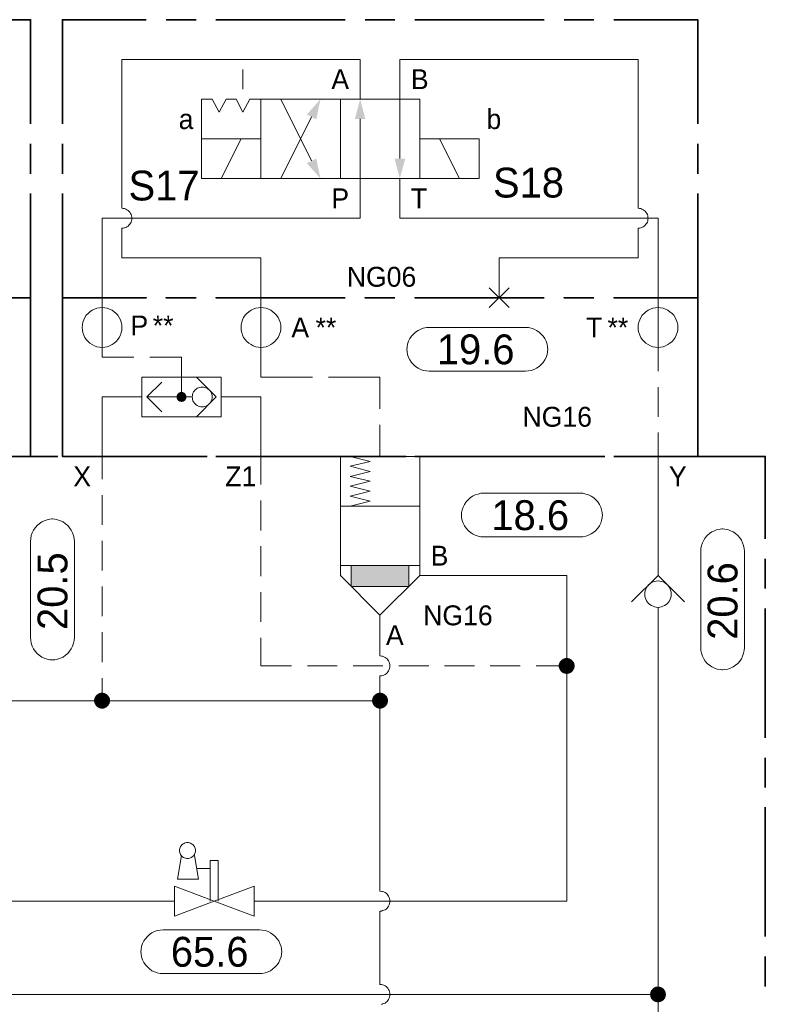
# Model space of a CAD drawing. Header units: millimetres. Extents: x 0 to 203, y 0 to 47.
# Tile 39 of 196: x 23.4 to 26.35, y 16.91 to 20.8. Entities that reach past the tile are written whole.
import ezdxf

# ---------------------------------------------------------------- set-up
doc = ezdxf.new("R2010")
doc.units = ezdxf.units.MM
for name, color, linetype in [('PDF_Geomertry', 7, 'Continuous'), ('PDF_Solid Fills', 7, 'Continuous'), ('PDF_Text', 7, 'Continuous')]:
    doc.layers.add(name, color=color, linetype=linetype)
doc.styles.add('PDF Arial', font='txt')

msp = doc.modelspace()

# ---------------------------------------------------------------- hatches: boundary and pattern name
at = {"layer": 'PDF_Solid Fills', "transparency": 33554559}
for points in [[(24.0424, 19.3104), (24.0224, 19.3104), (24.0229, 19.3124)], [(24.0424, 19.3104), (24.0229, 19.3076), (24.0224, 19.3104)], [(24.0424, 19.3104), (24.0229, 19.3151), (24.0243, 19.3174)], [(24.0424, 19.3104), (24.0229, 19.3124), (24.0229, 19.3151)], [(24.0424, 19.3104), (24.0229, 19.3049), (24.0229, 19.3076)], [(24.0424, 19.3104), (24.0243, 19.3026), (24.0229, 19.3049)], [(24.0424, 19.3104), (24.0243, 19.3174), (24.0251, 19.3201)], [(24.0424, 19.3104), (24.0251, 19.2999), (24.0243, 19.3026)], [(24.0424, 19.3104), (24.0251, 19.3201), (24.0265, 19.3221)], [(24.0424, 19.3104), (24.0265, 19.2979), (24.0251, 19.2999)], [(24.0424, 19.3104), (24.0265, 19.3221), (24.0285, 19.3243)], [(24.0424, 19.3104), (24.0285, 19.2965), (24.0265, 19.2979)], [(24.0424, 19.3104), (24.0285, 19.3243), (24.0299, 19.3257)], [(24.0424, 19.3104), (24.0299, 19.2943), (24.0285, 19.2965)], [(24.0424, 19.3104), (24.0299, 19.3257), (24.0326, 19.3271)], [(24.0424, 19.3104), (24.0326, 19.2929), (24.0299, 19.2943)], [(24.0424, 19.3104), (24.0326, 19.3271), (24.0349, 19.3285)], [(24.0424, 19.3104), (24.0349, 19.2915), (24.0326, 19.2929)], [(24.0424, 19.3104), (24.0349, 19.3285), (24.0368, 19.329)], [(24.0424, 19.3104), (24.0368, 19.291), (24.0349, 19.2915)], [(24.0424, 19.3104), (24.0368, 19.329), (24.0396, 19.3299)], [(24.0424, 19.3104), (24.0396, 19.291), (24.0368, 19.291)], [(24.0424, 19.3104), (24.0396, 19.3299), (24.0424, 19.3299)], [(24.0424, 19.3104), (24.0424, 19.2901), (24.0396, 19.291)], [(24.0424, 19.3104), (24.0446, 19.3299), (24.0474, 19.329)], [(24.0424, 19.3104), (24.0424, 19.3299), (24.0446, 19.3299)], [(24.0424, 19.3104), (24.0474, 19.329), (24.0501, 19.3285)], [(24.0424, 19.3104), (24.0501, 19.3285), (24.0521, 19.3271)], [(24.0424, 19.3104), (24.0521, 19.3271), (24.0543, 19.3257)], [(24.0424, 19.3104), (24.0543, 19.3257), (24.0562, 19.3243)], [(24.0424, 19.3104), (24.0562, 19.3243), (24.0576, 19.3221)], [(24.0424, 19.3104), (24.0576, 19.3221), (24.059, 19.3201)], [(24.0424, 19.3104), (24.059, 19.3201), (24.0604, 19.3174)], [(24.0424, 19.3104), (24.0604, 19.3174), (24.0613, 19.3151)], [(24.0424, 19.3104), (24.0613, 19.3151), (24.0618, 19.3124)], [(24.0424, 19.3104), (24.0618, 19.3124), (24.0618, 19.3104)], [(24.0424, 19.3104), (24.0446, 19.291), (24.0424, 19.2901)], [(24.0424, 19.3104), (24.0474, 19.291), (24.0446, 19.291)], [(24.0424, 19.3104), (24.0501, 19.2915), (24.0474, 19.291)], [(24.0424, 19.3104), (24.0521, 19.2929), (24.0501, 19.2915)], [(24.0424, 19.3104), (24.0543, 19.2943), (24.0521, 19.2929)], [(24.0424, 19.3104), (24.0562, 19.2965), (24.0543, 19.2943)], [(24.0424, 19.3104), (24.0576, 19.2979), (24.0562, 19.2965)], [(24.0424, 19.3104), (24.059, 19.2999), (24.0576, 19.2979)], [(24.0424, 19.3104), (24.0604, 19.3026), (24.059, 19.2999)], [(24.0424, 19.3104), (24.0613, 19.3049), (24.0604, 19.3026)], [(24.0424, 19.3104), (24.0618, 19.3076), (24.0613, 19.3049)], [(24.0424, 19.3104), (24.0618, 19.3104), (24.0618, 19.3076)], [(25.5668, 18.2451), (25.5354, 18.2493), (25.5363, 18.2535)], [(25.5668, 18.2451), (25.5354, 18.2451), (25.5354, 18.2493)], [(25.5668, 18.2451), (25.5354, 18.241), (25.5354, 18.2451)], [(25.5668, 18.2451), (25.5363, 18.2374), (25.5354, 18.241)], [(25.5668, 18.2451), (25.5363, 18.2535), (25.5376, 18.2576)], [(25.5668, 18.2451), (25.5376, 18.2332), (25.5363, 18.2374)], [(25.5668, 18.2451), (25.5376, 18.2576), (25.5396, 18.261)], [(25.5668, 18.2451), (25.5396, 18.2299), (25.5376, 18.2332)], [(25.5668, 18.2451), (25.5396, 18.261), (25.5418, 18.2646)], [(25.5668, 18.2451), (25.5418, 18.2262), (25.5396, 18.2299)], [(25.5668, 18.2451), (25.5418, 18.2646), (25.5446, 18.2674)], [(25.5668, 18.2451), (25.5446, 18.2229), (25.5418, 18.2262)], [(25.5668, 18.2451), (25.5446, 18.2674), (25.5474, 18.2701)], [(25.5668, 18.2451), (25.5474, 18.2201), (25.5446, 18.2229)], [(25.5668, 18.2451), (25.5474, 18.2701), (25.5507, 18.2721)], [(25.5668, 18.2451), (25.5507, 18.2179), (25.5474, 18.2201)], [(25.5668, 18.2451), (25.5507, 18.2721), (25.5549, 18.2743)], [(25.5668, 18.2451), (25.5549, 18.216), (25.5507, 18.2179)], [(25.5668, 18.2451), (25.5549, 18.2743), (25.5585, 18.2757)], [(25.5668, 18.2451), (25.5585, 18.2151), (25.5549, 18.216)], [(25.5668, 18.2451), (25.5585, 18.2757), (25.5626, 18.2763)], [(25.5668, 18.2451), (25.5626, 18.2138), (25.5585, 18.2151)], [(25.5668, 18.2451), (25.5626, 18.2763), (25.5668, 18.2771)], [(25.5668, 18.2451), (25.5668, 18.2138), (25.5626, 18.2138)], [(25.5668, 18.2451), (25.5668, 18.2771), (25.571, 18.2763)], [(25.5668, 18.2451), (25.571, 18.2763), (25.5751, 18.2757)], [(25.5668, 18.2451), (25.5751, 18.2757), (25.5785, 18.2743)], [(25.5668, 18.2451), (25.5785, 18.2743), (25.5826, 18.2721)], [(25.5668, 18.2451), (25.5826, 18.2721), (25.5863, 18.2701)], [(25.5668, 18.2451), (25.5863, 18.2701), (25.589, 18.2674)], [(25.5668, 18.2451), (25.589, 18.2674), (25.5918, 18.2646)], [(25.5668, 18.2451), (25.5918, 18.2646), (25.5938, 18.261)], [(25.5668, 18.2451), (25.5938, 18.261), (25.596, 18.2576)], [(25.5668, 18.2451), (25.596, 18.2576), (25.5974, 18.2535)], [(25.5668, 18.2451), (25.5974, 18.2535), (25.5979, 18.2493)], [(25.5668, 18.2451), (25.5979, 18.2493), (25.5979, 18.2451)], [(25.5668, 18.2451), (25.571, 18.2138), (25.5668, 18.2138)], [(25.5668, 18.2451), (25.5751, 18.2151), (25.571, 18.2138)], [(25.5668, 18.2451), (25.5785, 18.216), (25.5751, 18.2151)], [(25.5668, 18.2451), (25.5826, 18.2179), (25.5785, 18.216)], [(25.5668, 18.2451), (25.5863, 18.2201), (25.5826, 18.2179)], [(25.5668, 18.2451), (25.589, 18.2229), (25.5863, 18.2201)], [(25.5668, 18.2451), (25.5918, 18.2262), (25.589, 18.2229)], [(25.5668, 18.2451), (25.5938, 18.2299), (25.5918, 18.2262)], [(25.5668, 18.2451), (25.596, 18.2332), (25.5938, 18.2299)], [(25.5668, 18.2451), (25.5974, 18.2374), (25.596, 18.2332)], [(25.5668, 18.2451), (25.5979, 18.241), (25.5974, 18.2374)], [(25.5668, 18.2451), (25.5979, 18.2451), (25.5979, 18.241)], [(23.7279, 18.1076), (23.7007, 18.1235), (23.7029, 18.1271)], [(23.7279, 18.1076), (23.7029, 18.1271), (23.7057, 18.1299)], [(23.7279, 18.1076), (23.7057, 18.1299), (23.709, 18.1326)], [(23.7279, 18.1076), (23.709, 18.1326), (23.7118, 18.1346)], [(23.7279, 18.1076), (23.7118, 18.1346), (23.716, 18.1368)], [(23.7279, 18.1076), (23.716, 18.1368), (23.7196, 18.1382)], [(23.7279, 18.1076), (23.7196, 18.1382), (23.7238, 18.1388)], [(23.7279, 18.1076), (23.7238, 18.1388), (23.7279, 18.1388)], [(23.7279, 18.1076), (23.7321, 18.1388), (23.7363, 18.1382)], [(23.7279, 18.1076), (23.7279, 18.1388), (23.7321, 18.1388)], [(23.7279, 18.1076), (23.7363, 18.1382), (23.7396, 18.1368)], [(23.7279, 18.1076), (23.7396, 18.1368), (23.7437, 18.1346)], [(23.7279, 18.1076), (23.7437, 18.1346), (23.7474, 18.1326)], [(23.7279, 18.1076), (23.7474, 18.1326), (23.7501, 18.1299)], [(23.7279, 18.1076), (23.7501, 18.1299), (23.7529, 18.1271)], [(23.7279, 18.1076), (23.7529, 18.1271), (23.7549, 18.1235)], [(24.8279, 18.1076), (24.8007, 18.1235), (24.8029, 18.1271)], [(24.8279, 18.1076), (24.8029, 18.1271), (24.8057, 18.1299)], [(24.8279, 18.1076), (24.8057, 18.1299), (24.809, 18.1326)], [(24.8279, 18.1076), (24.809, 18.1326), (24.8126, 18.1346)], [(24.8279, 18.1076), (24.8126, 18.1346), (24.816, 18.1368)], [(24.8279, 18.1076), (24.816, 18.1368), (24.8201, 18.1382)], [(24.8279, 18.1076), (24.8201, 18.1382), (24.8237, 18.1388)], [(24.8279, 18.1076), (24.8237, 18.1388), (24.8279, 18.1388)], [(24.8279, 18.1076), (24.8321, 18.1388), (24.8363, 18.1382)], [(24.8279, 18.1076), (24.8279, 18.1388), (24.8321, 18.1388)], [(24.8279, 18.1076), (24.8363, 18.1382), (24.8404, 18.1368)], [(24.8279, 18.1076), (24.8404, 18.1368), (24.8438, 18.1346)], [(24.8279, 18.1076), (24.8438, 18.1346), (24.8474, 18.1326)], [(24.8279, 18.1076), (24.8474, 18.1326), (24.8501, 18.1299)], [(24.8279, 18.1076), (24.8501, 18.1299), (24.8529, 18.1271)], [(24.8279, 18.1076), (24.8529, 18.1271), (24.8557, 18.1235)], [(23.7279, 18.1076), (23.6965, 18.1118), (23.6974, 18.116)], [(23.7279, 18.1076), (23.6965, 18.1076), (23.6965, 18.1118)], [(23.7279, 18.1076), (23.6965, 18.1035), (23.6965, 18.1076)], [(23.7279, 18.1076), (23.6974, 18.0999), (23.6965, 18.1035)], [(23.7279, 18.1076), (23.6974, 18.116), (23.6987, 18.1201)], [(23.7279, 18.1076), (23.6987, 18.0957), (23.6974, 18.0999)], [(23.7279, 18.1076), (23.6987, 18.1201), (23.7007, 18.1235)], [(23.7279, 18.1076), (23.7007, 18.0924), (23.6987, 18.0957)], [(23.7279, 18.1076), (23.7029, 18.0888), (23.7007, 18.0924)], [(23.7279, 18.1076), (23.7057, 18.0854), (23.7029, 18.0888)], [(23.7279, 18.1076), (23.709, 18.0826), (23.7057, 18.0854)], [(23.7279, 18.1076), (23.7118, 18.0804), (23.709, 18.0826)], [(23.7279, 18.1076), (23.716, 18.0785), (23.7118, 18.0804)], [(23.7279, 18.1076), (23.7196, 18.0771), (23.716, 18.0785)], [(23.7279, 18.1076), (23.7238, 18.0763), (23.7196, 18.0771)], [(23.7279, 18.1076), (23.7279, 18.0763), (23.7238, 18.0763)], [(23.7279, 18.1076), (23.7549, 18.1235), (23.7571, 18.1201)], [(23.7279, 18.1076), (23.7571, 18.1201), (23.7585, 18.116)], [(23.7279, 18.1076), (23.7585, 18.116), (23.759, 18.1118)], [(23.7279, 18.1076), (23.759, 18.1118), (23.759, 18.1076)], [(23.7279, 18.1076), (23.7321, 18.0763), (23.7279, 18.0763)], [(23.7279, 18.1076), (23.7363, 18.0771), (23.7321, 18.0763)], [(23.7279, 18.1076), (23.7396, 18.0785), (23.7363, 18.0771)], [(23.7279, 18.1076), (23.7437, 18.0804), (23.7396, 18.0785)], [(23.7279, 18.1076), (23.7474, 18.0826), (23.7437, 18.0804)], [(23.7279, 18.1076), (23.7501, 18.0854), (23.7474, 18.0826)], [(23.7279, 18.1076), (23.7529, 18.0888), (23.7501, 18.0854)], [(23.7279, 18.1076), (23.7549, 18.0924), (23.7529, 18.0888)], [(23.7279, 18.1076), (23.7571, 18.0957), (23.7549, 18.0924)], [(23.7279, 18.1076), (23.7585, 18.0999), (23.7571, 18.0957)], [(23.7279, 18.1076), (23.759, 18.1035), (23.7585, 18.0999)], [(23.7279, 18.1076), (23.759, 18.1076), (23.759, 18.1035)], [(24.8279, 18.1076), (24.7965, 18.1118), (24.7979, 18.116)], [(24.8279, 18.1076), (24.7965, 18.1076), (24.7965, 18.1118)], [(24.8279, 18.1076), (24.7965, 18.1035), (24.7965, 18.1076)], [(24.8279, 18.1076), (24.7979, 18.0999), (24.7965, 18.1035)], [(24.8279, 18.1076), (24.7979, 18.116), (24.7988, 18.1201)], [(24.8279, 18.1076), (24.7988, 18.0957), (24.7979, 18.0999)], [(24.8279, 18.1076), (24.7988, 18.1201), (24.8007, 18.1235)], [(24.8279, 18.1076), (24.8007, 18.0924), (24.7988, 18.0957)], [(24.8279, 18.1076), (24.8029, 18.0888), (24.8007, 18.0924)], [(24.8279, 18.1076), (24.8057, 18.0854), (24.8029, 18.0888)], [(24.8279, 18.1076), (24.809, 18.0826), (24.8057, 18.0854)], [(24.8279, 18.1076), (24.8126, 18.0804), (24.809, 18.0826)], [(24.8279, 18.1076), (24.816, 18.0785), (24.8126, 18.0804)], [(24.8279, 18.1076), (24.8201, 18.0771), (24.816, 18.0785)], [(24.8279, 18.1076), (24.8237, 18.0763), (24.8201, 18.0771)], [(24.8279, 18.1076), (24.8279, 18.0763), (24.8237, 18.0763)], [(24.8279, 18.1076), (24.8557, 18.1235), (24.8571, 18.1201)], [(24.8279, 18.1076), (24.8571, 18.1201), (24.8585, 18.116)], [(24.8279, 18.1076), (24.8585, 18.116), (24.859, 18.1118)], [(24.8279, 18.1076), (24.859, 18.1118), (24.8599, 18.1076)], [(24.8279, 18.1076), (24.8321, 18.0763), (24.8279, 18.0763)], [(24.8279, 18.1076), (24.8363, 18.0771), (24.8321, 18.0763)], [(24.8279, 18.1076), (24.8404, 18.0785), (24.8363, 18.0771)], [(24.8279, 18.1076), (24.8438, 18.0804), (24.8404, 18.0785)], [(24.8279, 18.1076), (24.8474, 18.0826), (24.8438, 18.0804)], [(24.8279, 18.1076), (24.8501, 18.0854), (24.8474, 18.0826)], [(24.8279, 18.1076), (24.8529, 18.0888), (24.8501, 18.0854)], [(24.8279, 18.1076), (24.8557, 18.0924), (24.8529, 18.0888)], [(24.8279, 18.1076), (24.8571, 18.0957), (24.8557, 18.0924)], [(24.8279, 18.1076), (24.8585, 18.0999), (24.8571, 18.0957)], [(24.8279, 18.1076), (24.859, 18.1035), (24.8585, 18.0999)], [(24.8279, 18.1076), (24.8599, 18.1076), (24.859, 18.1035)], [(25.9285, 16.9443), (25.8979, 16.9526), (25.8993, 16.9568)], [(25.9285, 16.9443), (25.8993, 16.9568), (25.9007, 16.9604)], [(25.9285, 16.9443), (25.9007, 16.9604), (25.9035, 16.9638)], [(25.9285, 16.9443), (25.9035, 16.9638), (25.9062, 16.9665)], [(25.9285, 16.9443), (25.9062, 16.9665), (25.909, 16.9693)], [(25.9285, 16.9443), (25.909, 16.9693), (25.9126, 16.9721)], [(25.9285, 16.9443), (25.9126, 16.9721), (25.916, 16.9735)], [(25.9285, 16.9443), (25.916, 16.9735), (25.9201, 16.9749)], [(25.9285, 16.9443), (25.9201, 16.9749), (25.9243, 16.9757)], [(25.9285, 16.9443), (25.9243, 16.9757), (25.9285, 16.9762)], [(25.9285, 16.9443), (25.9285, 16.9762), (25.9321, 16.9757)], [(25.9285, 16.9443), (25.9321, 16.9757), (25.9363, 16.9749)], [(25.9285, 16.9443), (25.9363, 16.9749), (25.9404, 16.9735)], [(25.9285, 16.9443), (25.9404, 16.9735), (25.9438, 16.9721)], [(25.9285, 16.9443), (25.9438, 16.9721), (25.9474, 16.9693)], [(25.9285, 16.9443), (25.9474, 16.9693), (25.9507, 16.9665)], [(25.9285, 16.9443), (25.9507, 16.9665), (25.9529, 16.9638)], [(25.9285, 16.9443), (25.9529, 16.9638), (25.9557, 16.9604)], [(25.9285, 16.9443), (25.9557, 16.9604), (25.9571, 16.9568)], [(25.9285, 16.9443), (25.9571, 16.9568), (25.9585, 16.9526)], [(25.9285, 16.9443), (25.8965, 16.9443), (25.8974, 16.9485)], [(25.9285, 16.9443), (25.8974, 16.941), (25.8965, 16.9443)], [(25.9285, 16.9443), (25.8974, 16.9485), (25.8979, 16.9526)], [(25.9285, 16.9443), (25.8979, 16.9368), (25.8974, 16.941)], [(25.9285, 16.9443), (25.8993, 16.9326), (25.8979, 16.9368)], [(25.9285, 16.9443), (25.9007, 16.929), (25.8993, 16.9326)], [(25.9285, 16.9443), (25.9035, 16.9257), (25.9007, 16.929)], [(25.9285, 16.9443), (25.9062, 16.9221), (25.9035, 16.9257)], [(25.9285, 16.9443), (25.909, 16.9201), (25.9062, 16.9221)], [(25.9285, 16.9443), (25.9126, 16.9174), (25.909, 16.9201)], [(25.9285, 16.9443), (25.916, 16.916), (25.9126, 16.9174)], [(25.9285, 16.9443), (25.9201, 16.9146), (25.916, 16.916)], [(25.9285, 16.9443), (25.9243, 16.9137), (25.9201, 16.9146)], [(25.9285, 16.9443), (25.9285, 16.9132), (25.9243, 16.9137)], [(25.9285, 16.9443), (25.9585, 16.9526), (25.959, 16.9485)], [(25.9285, 16.9443), (25.959, 16.9485), (25.9599, 16.9443)], [(25.9285, 16.9443), (25.9321, 16.9137), (25.9285, 16.9132)], [(25.9285, 16.9443), (25.9363, 16.9146), (25.9321, 16.9137)], [(25.9285, 16.9443), (25.9404, 16.916), (25.9363, 16.9146)], [(25.9285, 16.9443), (25.9438, 16.9174), (25.9404, 16.916)], [(25.9285, 16.9443), (25.9474, 16.9201), (25.9438, 16.9174)], [(25.9285, 16.9443), (25.9507, 16.9221), (25.9474, 16.9201)], [(25.9285, 16.9443), (25.9529, 16.9257), (25.9507, 16.9221)], [(25.9285, 16.9443), (25.9557, 16.929), (25.9529, 16.9257)], [(25.9285, 16.9443), (25.9571, 16.9326), (25.9557, 16.929)], [(25.9285, 16.9443), (25.9585, 16.9368), (25.9571, 16.9326)], [(25.9285, 16.9443), (25.959, 16.941), (25.9585, 16.9368)], [(25.9285, 16.9443), (25.9599, 16.9443), (25.959, 16.941)]]:
    msp.add_hatch(color=256, dxfattribs=at).paths.add_polyline_path(points)

# ---------------------------------------------------------------- linework, layer by layer
at = {"layer": 'PDF_Geomertry', "lineweight": 35}
for points in [[(23.4451, 20.391), (23.4451, 20.8035), (23.1126, 20.8035)], [(23.9029, 20.8035), (23.571, 20.8035), (23.571, 20.391)], [(24.1001, 20.8035), (23.9812, 20.8035)], [(24.6904, 20.8035), (24.1785, 20.8035)], [(24.8868, 20.8035), (24.7688, 20.8035)], [(25.4779, 20.8035), (24.966, 20.8035)], [(25.6743, 20.8035), (25.5562, 20.8035)], [(26.0854, 20.391), (26.0854, 20.8035), (25.7535, 20.8035)], [(23.4451, 20.1938), (23.4451, 20.3124)], [(23.571, 20.3124), (23.571, 20.1938)], [(26.0854, 20.1938), (26.0854, 20.3124)], [(23.4451, 20.1151), (23.4451, 19.7026), (23.1126, 19.7026), (23.4451, 19.7026), (23.4451, 19.0743), (23.1126, 19.0743)], [(23.571, 20.1151), (23.571, 19.7026), (23.9029, 19.7026), (23.571, 19.7026), (23.571, 19.0743), (23.9029, 19.0743)], [(26.0854, 20.1151), (26.0854, 19.7026), (25.7535, 19.7026), (26.0854, 19.7026), (26.0854, 19.0743), (25.7535, 19.0743)], [(23.4349, 19.0743), (23.5529, 19.0743)], [(23.6321, 19.0743), (24.1438, 19.0743)], [(24.1001, 19.0743), (23.9812, 19.0743)], [(24.6904, 19.0743), (24.1785, 19.0743)], [(24.2224, 19.0743), (24.3404, 19.0743)], [(24.4196, 19.0743), (24.9312, 19.0743)], [(24.8868, 19.0743), (24.7688, 19.0743)], [(25.4779, 19.0743), (24.966, 19.0743)], [(25.0099, 19.0743), (25.1279, 19.0743)], [(25.2063, 19.0743), (25.7182, 19.0743)], [(25.6743, 19.0743), (25.5562, 19.0743)], [(25.7974, 19.0743), (25.9154, 19.0743)], [(25.9937, 19.0743), (26.3529, 19.0743), (26.3529, 18.7479)], [(26.3529, 18.5513), (26.3529, 18.6693)], [(26.3529, 17.9604), (26.3529, 18.4721)], [(26.3529, 17.7638), (26.3529, 17.8818)], [(26.3529, 17.1735), (26.3529, 17.6854)], [(26.3529, 16.9762), (26.3529, 17.0943)]]:
    msp.add_lwpolyline(points, dxfattribs=at)
at = {"layer": 'PDF_Geomertry', "lineweight": 15}
for points in [[(24.7493, 20.4888), (24.7493, 20.6457), (23.8062, 20.6457), (23.8062, 20.0568), (23.8118, 20.0563), (23.8168, 20.0554), (23.8215, 20.0535), (23.8265, 20.0513), (23.8307, 20.0485), (23.834, 20.0451), (23.8376, 20.041), (23.8404, 20.0368), (23.8424, 20.0326), (23.8446, 20.0276), (23.8451, 20.0221), (23.846, 20.0174), (23.8451, 20.0124), (23.8446, 20.0068), (23.8424, 20.0021), (23.8404, 19.9979), (23.8376, 19.9938), (23.834, 19.9896), (23.8307, 19.986), (23.8265, 19.9832), (23.8215, 19.9813), (23.8168, 19.979), (23.8118, 19.9785), (23.8062, 19.9776), (23.8118, 19.9785), (23.8168, 19.979), (23.8215, 19.9813), (23.8265, 19.9832), (23.8307, 19.986), (23.834, 19.9896), (23.8376, 19.9938), (23.8404, 19.9979), (23.8424, 20.0021), (23.8446, 20.0068), (23.8451, 20.0124), (23.846, 20.0174), (23.8451, 20.0221), (23.8446, 20.0276), (23.8424, 20.0326), (23.8404, 20.0368), (23.8376, 20.041), (23.834, 20.0451), (23.8307, 20.0485), (23.8265, 20.0513), (23.8215, 20.0535), (23.8168, 20.0554), (23.8118, 20.0563), (23.8062, 20.0568)], [(25.8493, 20.0568), (25.8493, 20.6457), (24.9062, 20.6457), (24.9062, 20.4888), (24.9062, 20.2535)], [(24.2854, 20.5285), (24.2854, 20.6068)], [(24.4354, 20.4888), (24.5571, 20.2451)], [(24.7493, 20.4104), (24.7493, 20.1743), (24.7493, 20.0174), (23.7279, 20.0174), (23.7279, 19.7026), (23.7279, 19.6638), (23.7279, 19.5063), (23.7279, 19.4674), (23.8535, 19.4674)], [(24.4354, 20.1743), (24.5571, 20.4188)], [(24.1993, 20.1743), (24.2779, 20.3318)], [(25.1424, 20.1743), (25.064, 20.3318)], [(24.9062, 20.1743), (24.9062, 20.0174), (25.9285, 20.0174), (25.9285, 19.7026), (25.9285, 19.6638), (25.9285, 19.5063), (25.9285, 19.4124)], [(25.2993, 19.7026), (25.2993, 19.8604), (25.8493, 19.8604), (25.8493, 19.9776), (25.8549, 19.9785), (25.8599, 19.979), (25.8646, 19.9813), (25.8696, 19.9832), (25.8738, 19.986), (25.8771, 19.9896), (25.8807, 19.9938), (25.8835, 19.9979), (25.8863, 20.0021), (25.8876, 20.0068), (25.8882, 20.0124), (25.889, 20.0174), (25.8882, 20.0221), (25.8876, 20.0276), (25.8863, 20.0326), (25.8835, 20.0368), (25.8807, 20.041), (25.8771, 20.0451), (25.8738, 20.0485), (25.8696, 20.0513), (25.8646, 20.0535), (25.8599, 20.0554), (25.8549, 20.0563), (25.8493, 20.0568), (25.8549, 20.0563), (25.8599, 20.0554), (25.8646, 20.0535), (25.8696, 20.0513), (25.8738, 20.0485), (25.8771, 20.0451), (25.8807, 20.041), (25.8835, 20.0368), (25.8863, 20.0326), (25.8876, 20.0276), (25.8882, 20.0221), (25.889, 20.0174), (25.8882, 20.0124), (25.8876, 20.0068), (25.8863, 20.0021), (25.8835, 19.9979), (25.8807, 19.9938), (25.8771, 19.9896), (25.8738, 19.986), (25.8696, 19.9832), (25.8646, 19.9813), (25.8599, 19.979), (25.8549, 19.9785), (25.8493, 19.9776)], [(23.8062, 19.9776), (23.8062, 19.8604), (24.3562, 19.8604), (24.3562, 19.7026), (24.3562, 19.6638), (24.3562, 19.5063), (24.3562, 19.3888), (24.5604, 19.3888)], [(25.2604, 19.6638), (25.339, 19.7424)], [(25.339, 19.6638), (25.2604, 19.7424)], [(23.9168, 19.4674), (24.0424, 19.4674), (24.0424, 19.3104)], [(24.1015, 19.2313), (24.1799, 19.3104), (24.1015, 19.3888)], [(24.6238, 19.3888), (24.8279, 19.3888), (24.8279, 19.2632)], [(23.964, 19.2513), (23.9049, 19.3104), (23.964, 19.3688)], [(25.9285, 19.3493), (25.9285, 19.2313)], [(23.8849, 19.3104), (23.7279, 19.3104), (23.7279, 19.0743), (23.7279, 18.9846)], [(24.0849, 19.3104), (24.0618, 19.3104), (23.9049, 19.3104)], [(24.1993, 19.3104), (24.3562, 19.3104), (24.3562, 19.0743), (24.3562, 18.9632)], [(24.8279, 19.1999), (24.8279, 19.0743)], [(25.9285, 19.1688), (25.9285, 19.0743), (25.9285, 18.634), (25.9285, 18.6035)], [(24.8279, 18.4457), (24.671, 18.6026), (24.671, 19.0743), (24.9854, 19.0743), (24.9854, 18.6026), (25.5668, 18.6026), (25.5668, 18.2451), (25.5668, 17.3138), (24.3293, 17.3138)], [(24.7104, 19.0743), (24.789, 19.0549), (24.7104, 19.0354), (24.789, 19.0151), (24.7104, 18.9957), (24.789, 18.9763), (24.7104, 18.9563), (24.789, 18.9368), (24.7104, 18.9174), (24.789, 18.8971), (24.7104, 18.8776)], [(23.7279, 18.9215), (23.7279, 18.8035)], [(24.3562, 18.8999), (24.3562, 18.7818)], [(24.671, 18.8776), (24.9854, 18.8776)], [(23.7279, 18.741), (23.7279, 18.6229)], [(24.3562, 18.7188), (24.3562, 18.6007)], [(24.671, 18.6424), (24.9854, 18.6424)], [(24.714, 18.6424), (24.714, 18.5596), (24.9418, 18.5596), (24.9418, 18.6424)], [(24.8279, 18.2846), (24.8279, 18.4457), (24.9854, 18.6026)], [(25.8237, 18.4985), (25.9285, 18.6035), (26.0326, 18.4985)], [(23.7279, 18.5596), (23.7279, 18.4415)], [(24.3562, 18.5374), (24.3562, 18.4193)], [(25.9285, 18.4771), (25.9285, 16.9443)], [(23.7279, 18.3785), (23.7279, 18.2604)], [(24.3562, 18.3568), (24.3562, 18.2451), (24.4771, 18.2451)], [(24.8279, 17.3535), (24.8279, 18.1076), (24.8279, 18.2062), (24.8335, 18.2062), (24.8382, 18.2076), (24.8432, 18.209), (24.8479, 18.211), (24.8521, 18.2138), (24.8557, 18.2174), (24.859, 18.2215), (24.8618, 18.2257), (24.8646, 18.2304), (24.866, 18.2354), (24.8668, 18.2401), (24.8674, 18.2451), (24.8668, 18.2507), (24.866, 18.2554), (24.8646, 18.2604), (24.8618, 18.2651), (24.859, 18.2693), (24.8557, 18.2729), (24.8521, 18.2763), (24.8479, 18.279), (24.8432, 18.2818), (24.8382, 18.2832), (24.8335, 18.284), (24.8279, 18.2846), (24.8335, 18.284), (24.8382, 18.2832), (24.8432, 18.2818), (24.8479, 18.279), (24.8521, 18.2763), (24.8557, 18.2729), (24.859, 18.2693), (24.8618, 18.2651), (24.8646, 18.2604), (24.866, 18.2554), (24.8668, 18.2507), (24.8674, 18.2451), (24.8668, 18.2401), (24.866, 18.2354), (24.8646, 18.2304), (24.8618, 18.2257), (24.859, 18.2215), (24.8557, 18.2174), (24.8521, 18.2138), (24.8479, 18.211), (24.8432, 18.209), (24.8382, 18.2076), (24.8335, 18.2062), (24.8279, 18.2062)], [(24.5404, 18.2451), (24.6585, 18.2451)], [(24.7215, 18.2451), (24.8396, 18.2451)], [(24.9029, 18.2451), (25.021, 18.2451)], [(25.0835, 18.2451), (25.2015, 18.2451)], [(25.2646, 18.2451), (25.3826, 18.2451)], [(25.446, 18.2451), (25.5668, 18.2451)], [(22.1876, 18.1979), (22.1876, 18.1076), (23.7279, 18.1076)], [(23.7279, 18.1971), (23.7279, 18.1076), (24.8279, 18.1076)], [(24.0424, 17.4951), (24.0265, 17.4007), (24.109, 17.4007), (24.0932, 17.4951)], [(24.1562, 17.3138), (24.1562, 17.4749), (24.1876, 17.4749), (24.1876, 17.3138)], [(24.1015, 17.4438), (24.1562, 17.4438)], [(24.8279, 16.984), (24.8279, 17.2749), (24.8335, 17.2749), (24.8382, 17.2763), (24.8432, 17.2776), (24.8479, 17.2799), (24.8521, 17.2826), (24.8557, 17.286), (24.859, 17.2901), (24.8618, 17.2943), (24.8646, 17.2993), (24.866, 17.304), (24.8668, 17.309), (24.8674, 17.3138), (24.8668, 17.3193), (24.866, 17.3243), (24.8646, 17.329), (24.8618, 17.334), (24.859, 17.3382), (24.8557, 17.3415), (24.8521, 17.3451), (24.8479, 17.3479), (24.8432, 17.3507), (24.8382, 17.3521), (24.8335, 17.3526), (24.8279, 17.3535), (24.8335, 17.3526), (24.8382, 17.3521), (24.8432, 17.3507), (24.8479, 17.3479), (24.8521, 17.3451), (24.8557, 17.3415), (24.859, 17.3382), (24.8618, 17.334), (24.8646, 17.329), (24.866, 17.3243), (24.8668, 17.3193), (24.8674, 17.3138), (24.8668, 17.309), (24.866, 17.304), (24.8646, 17.2993), (24.8618, 17.2943), (24.859, 17.2901), (24.8557, 17.286), (24.8521, 17.2826), (24.8479, 17.2799), (24.8432, 17.2776), (24.8382, 17.2763), (24.8335, 17.2749), (24.8279, 17.2749)], [(24.0146, 17.3138), (20.5965, 17.3138)], [(13.6182, 17.2749), (13.6182, 16.9443), (17.2799, 16.9443), (19.9201, 16.9443), (23.2876, 16.9443), (25.9285, 16.9443), (25.9285, 16.611)], [(24.8335, 16.9054), (24.8382, 16.9068), (24.8432, 16.9082), (24.8479, 16.9104), (24.8521, 16.9137), (24.8557, 16.9165), (24.859, 16.9207), (24.8618, 16.9249), (24.8646, 16.9299), (24.866, 16.9346), (24.8668, 16.9396), (24.8674, 16.9443), (24.8668, 16.9499), (24.866, 16.9549), (24.8646, 16.9596), (24.8618, 16.9646), (24.859, 16.9688), (24.8557, 16.9721), (24.8521, 16.9757), (24.8479, 16.9785), (24.8432, 16.9813), (24.8382, 16.9826), (24.8335, 16.984), (24.8279, 16.984), (24.8335, 16.984), (24.8382, 16.9826), (24.8432, 16.9813), (24.8479, 16.9785), (24.8521, 16.9757), (24.8557, 16.9721), (24.859, 16.9688), (24.8618, 16.9646), (24.8646, 16.9596), (24.866, 16.9549), (24.8668, 16.9499), (24.8674, 16.9443), (24.8668, 16.9396), (24.866, 16.9346), (24.8646, 16.9299), (24.8618, 16.9249), (24.859, 16.9207), (24.8557, 16.9165), (24.8521, 16.9137), (24.8479, 16.9104), (24.8432, 16.9082), (24.8382, 16.9068), (24.8335, 16.9054)]]:
    msp.add_lwpolyline(points, dxfattribs=at)
for points in [[(24.3562, 20.3318), (24.3562, 20.4888), (24.3132, 20.4888), (24.2854, 20.4374), (24.2585, 20.4888), (24.2188, 20.4888), (24.1918, 20.4374), (24.164, 20.4888), (24.121, 20.4888), (24.121, 20.3318)], [(24.671, 20.4888), (24.3562, 20.4888), (24.3562, 20.1743), (24.671, 20.1743), (24.671, 20.4888)], [(24.9854, 20.1743), (24.671, 20.1743), (24.671, 20.4888), (24.9854, 20.4888), (24.9854, 20.1743)], [(24.121, 20.1743), (24.3562, 20.1743), (24.3562, 20.3318), (24.121, 20.3318), (24.121, 20.1743)], [(24.9854, 20.1743), (25.221, 20.1743), (25.221, 20.3318), (24.9854, 20.3318), (24.9854, 20.1743)], [(23.8062, 19.5854), (23.8057, 19.5951), (23.8035, 19.6054), (23.8007, 19.6151), (23.796, 19.6243), (23.7904, 19.6332), (23.7835, 19.641), (23.7757, 19.6471), (23.7674, 19.6535), (23.7576, 19.6576), (23.7479, 19.661), (23.7382, 19.6632), (23.7279, 19.6638), (23.7174, 19.6632), (23.7076, 19.661), (23.6979, 19.6576), (23.6882, 19.6535), (23.6799, 19.6471), (23.6724, 19.641), (23.6654, 19.6332), (23.6599, 19.6243), (23.6557, 19.6151), (23.6521, 19.6054), (23.6501, 19.5951), (23.6493, 19.5854), (23.6501, 19.5749), (23.6521, 19.5646), (23.6557, 19.5549), (23.6599, 19.5457), (23.6654, 19.5374), (23.6724, 19.5299), (23.6799, 19.5229), (23.6882, 19.5174), (23.6979, 19.5124), (23.7076, 19.509), (23.7174, 19.5068), (23.7279, 19.5063), (23.7382, 19.5068), (23.7479, 19.509), (23.7576, 19.5124), (23.7674, 19.5174), (23.7757, 19.5229), (23.7835, 19.5299), (23.7904, 19.5374), (23.796, 19.5457), (23.8007, 19.5549), (23.8035, 19.5646), (23.8057, 19.5749), (23.8062, 19.5854)], [(24.4354, 19.5854), (24.4349, 19.5951), (24.4326, 19.6054), (24.4293, 19.6151), (24.4243, 19.6243), (24.4187, 19.6332), (24.4118, 19.641), (24.4043, 19.6471), (24.396, 19.6535), (24.3868, 19.6576), (24.3771, 19.661), (24.3668, 19.6632), (24.3562, 19.6638), (24.3465, 19.6632), (24.3363, 19.661), (24.3265, 19.6576), (24.3174, 19.6535), (24.3085, 19.6471), (24.3007, 19.641), (24.2946, 19.6332), (24.2882, 19.6243), (24.284, 19.6151), (24.2807, 19.6054), (24.2785, 19.5951), (24.2779, 19.5854), (24.2785, 19.5749), (24.2807, 19.5646), (24.284, 19.5549), (24.2882, 19.5457), (24.2946, 19.5374), (24.3007, 19.5299), (24.3085, 19.5229), (24.3174, 19.5174), (24.3265, 19.5124), (24.3363, 19.509), (24.3465, 19.5068), (24.3562, 19.5063), (24.3668, 19.5068), (24.3771, 19.509), (24.3868, 19.5124), (24.396, 19.5174), (24.4043, 19.5229), (24.4118, 19.5299), (24.4187, 19.5374), (24.4243, 19.5457), (24.4293, 19.5549), (24.4326, 19.5646), (24.4349, 19.5749), (24.4354, 19.5854)], [(26.0071, 19.5854), (26.0063, 19.5951), (26.0043, 19.6054), (26.0007, 19.6151), (25.9965, 19.6243), (25.9904, 19.6332), (25.984, 19.641), (25.9757, 19.6471), (25.9674, 19.6535), (25.9585, 19.6576), (25.9487, 19.661), (25.9382, 19.6632), (25.9285, 19.6638), (25.9182, 19.6632), (25.9076, 19.661), (25.8979, 19.6576), (25.889, 19.6535), (25.8807, 19.6471), (25.8729, 19.641), (25.866, 19.6332), (25.8604, 19.6243), (25.8557, 19.6151), (25.8521, 19.6054), (25.8501, 19.5951), (25.8493, 19.5854), (25.8501, 19.5749), (25.8521, 19.5646), (25.8557, 19.5549), (25.8604, 19.5457), (25.866, 19.5374), (25.8729, 19.5299), (25.8807, 19.5229), (25.889, 19.5174), (25.8979, 19.5124), (25.9076, 19.509), (25.9182, 19.5068), (25.9285, 19.5063), (25.9382, 19.5068), (25.9487, 19.509), (25.9585, 19.5124), (25.9674, 19.5174), (25.9757, 19.5229), (25.984, 19.5299), (25.9904, 19.5374), (25.9965, 19.5457), (26.0007, 19.5549), (26.0043, 19.5646), (26.0063, 19.5749), (26.0071, 19.5854)], [(25.4035, 19.5854), (25.4154, 19.5846), (25.4265, 19.5818), (25.4376, 19.5785), (25.4479, 19.5735), (25.4576, 19.5665), (25.466, 19.559), (25.4738, 19.5507), (25.4799, 19.541), (25.4854, 19.5304), (25.489, 19.5193), (25.491, 19.5082), (25.4924, 19.4965), (25.4924, 19.5007), (25.491, 19.4888), (25.489, 19.4776), (25.4854, 19.4665), (25.4799, 19.4563), (25.4738, 19.4465), (25.466, 19.4382), (25.4576, 19.4304), (25.4479, 19.4243), (25.4376, 19.4188), (25.4265, 19.4151), (25.4154, 19.4132), (25.4035, 19.4124), (25.0224, 19.4124), (25.0113, 19.4132), (24.9993, 19.4151), (24.989, 19.4188), (24.9785, 19.4243), (24.9688, 19.4304), (24.9599, 19.4382), (24.9521, 19.4465), (24.946, 19.4563), (24.941, 19.4665), (24.9368, 19.4776), (24.9349, 19.4888), (24.934, 19.5007), (24.934, 19.4965), (24.9349, 19.5082), (24.9368, 19.5193), (24.941, 19.5304), (24.946, 19.541), (24.9521, 19.5507), (24.9599, 19.559), (24.9688, 19.5665), (24.9785, 19.5735), (24.989, 19.5785), (24.9993, 19.5818), (25.0113, 19.5846), (25.0224, 19.5854), (25.4035, 19.5854)], [(23.8849, 19.3888), (24.1993, 19.3888), (24.1993, 19.2313), (23.8849, 19.2313), (23.8849, 19.3888)], [(24.1632, 19.3104), (24.1632, 19.3151), (24.1618, 19.3201), (24.1604, 19.3249), (24.1585, 19.3299), (24.1557, 19.334), (24.1521, 19.3382), (24.1479, 19.341), (24.1438, 19.3443), (24.139, 19.3465), (24.134, 19.3479), (24.1293, 19.3493), (24.1243, 19.3493), (24.1187, 19.3493), (24.114, 19.3479), (24.109, 19.3465), (24.1043, 19.3443), (24.1001, 19.341), (24.0965, 19.3382), (24.0932, 19.334), (24.0904, 19.3299), (24.0876, 19.3249), (24.0863, 19.3201), (24.0854, 19.3151), (24.0849, 19.3104), (24.0854, 19.3049), (24.0863, 19.2999), (24.0876, 19.2951), (24.0904, 19.2901), (24.0932, 19.286), (24.0965, 19.2826), (24.1001, 19.279), (24.1043, 19.2763), (24.109, 19.2735), (24.114, 19.2721), (24.1187, 19.2707), (24.1243, 19.2707), (24.1293, 19.2707), (24.134, 19.2721), (24.139, 19.2735), (24.1438, 19.2763), (24.1479, 19.279), (24.1521, 19.2826), (24.1557, 19.286), (24.1585, 19.2901), (24.1604, 19.2951), (24.1618, 19.2999), (24.1632, 19.3049), (24.1632, 19.3104)], [(25.6196, 18.929), (25.6313, 18.9285), (25.6424, 18.9257), (25.6535, 18.9221), (25.664, 18.9174), (25.6738, 18.9104), (25.6821, 18.9026), (25.6896, 18.8943), (25.6965, 18.8846), (25.7015, 18.8743), (25.7049, 18.8632), (25.7076, 18.8521), (25.7085, 18.8401), (25.7085, 18.8443), (25.7076, 18.8326), (25.7049, 18.8215), (25.7015, 18.8104), (25.6965, 18.7999), (25.6896, 18.791), (25.6821, 18.7818), (25.6738, 18.7743), (25.664, 18.7679), (25.6535, 18.7624), (25.6424, 18.759), (25.6313, 18.7568), (25.6196, 18.7563), (25.239, 18.7563), (25.2271, 18.7568), (25.216, 18.759), (25.2049, 18.7624), (25.1946, 18.7679), (25.1849, 18.7743), (25.1765, 18.7818), (25.1687, 18.791), (25.1618, 18.7999), (25.1571, 18.8104), (25.1535, 18.8215), (25.1507, 18.8326), (25.1501, 18.8443), (25.1501, 18.8401), (25.1507, 18.8521), (25.1535, 18.8632), (25.1571, 18.8743), (25.1618, 18.8846), (25.1687, 18.8943), (25.1765, 18.9026), (25.1849, 18.9104), (25.1946, 18.9174), (25.2049, 18.9221), (25.216, 18.9257), (25.2271, 18.9285), (25.239, 18.929), (25.6196, 18.929)], [(23.5293, 18.8271), (23.541, 18.8262), (23.5521, 18.8235), (23.5632, 18.8201), (23.5737, 18.8151), (23.5835, 18.8082), (23.5918, 18.8007), (23.5993, 18.7924), (23.6062, 18.7826), (23.6113, 18.7721), (23.6146, 18.761), (23.6174, 18.7499), (23.6182, 18.7382), (23.6182, 18.3576), (23.6174, 18.3457), (23.6146, 18.3346), (23.6113, 18.3235), (23.6062, 18.3132), (23.5993, 18.3035), (23.5918, 18.2943), (23.5835, 18.2874), (23.5737, 18.2804), (23.5632, 18.2757), (23.5521, 18.2721), (23.541, 18.2693), (23.5293, 18.2687), (23.5335, 18.2687), (23.5215, 18.2693), (23.5104, 18.2721), (23.4993, 18.2757), (23.489, 18.2804), (23.4793, 18.2874), (23.471, 18.2943), (23.4632, 18.3035), (23.4571, 18.3132), (23.4515, 18.3235), (23.4479, 18.3346), (23.446, 18.3457), (23.4451, 18.3576), (23.4451, 18.7382), (23.446, 18.7499), (23.4479, 18.761), (23.4515, 18.7721), (23.4571, 18.7826), (23.4632, 18.7924), (23.471, 18.8007), (23.4793, 18.8082), (23.489, 18.8151), (23.4993, 18.8201), (23.5104, 18.8235), (23.5215, 18.8262), (23.5335, 18.8271), (23.5293, 18.8271)], [(26.1812, 18.7874), (26.1932, 18.7868), (26.2043, 18.7846), (26.2154, 18.7804), (26.2257, 18.7757), (26.2354, 18.7693), (26.2446, 18.7618), (26.2515, 18.7526), (26.2585, 18.7429), (26.2632, 18.7326), (26.2668, 18.7221), (26.2696, 18.7104), (26.2701, 18.6993), (26.2701, 18.3179), (26.2696, 18.3063), (26.2668, 18.2951), (26.2632, 18.284), (26.2585, 18.2735), (26.2515, 18.2638), (26.2446, 18.2554), (26.2354, 18.2479), (26.2257, 18.2415), (26.2154, 18.236), (26.2043, 18.2326), (26.1932, 18.2304), (26.1812, 18.2299), (26.1854, 18.2299), (26.1743, 18.2304), (26.1626, 18.2326), (26.1515, 18.236), (26.141, 18.2415), (26.1321, 18.2479), (26.1229, 18.2554), (26.1154, 18.2638), (26.109, 18.2735), (26.1043, 18.284), (26.1001, 18.2951), (26.0979, 18.3063), (26.0974, 18.3179), (26.0974, 18.6993), (26.0979, 18.7104), (26.1001, 18.7221), (26.1043, 18.7326), (26.109, 18.7429), (26.1154, 18.7526), (26.1229, 18.7618), (26.1321, 18.7693), (26.141, 18.7757), (26.1515, 18.7804), (26.1626, 18.7846), (26.1743, 18.7868), (26.1854, 18.7874), (26.1812, 18.7874)], [(25.9807, 18.5299), (25.9799, 18.536), (25.9785, 18.5429), (25.9765, 18.5493), (25.9738, 18.5554), (25.9696, 18.561), (25.9654, 18.5665), (25.9599, 18.5707), (25.9543, 18.5749), (25.9479, 18.5776), (25.9418, 18.5799), (25.9349, 18.5813), (25.9285, 18.5818), (25.9215, 18.5813), (25.9146, 18.5799), (25.9085, 18.5776), (25.9021, 18.5749), (25.8965, 18.5707), (25.891, 18.5665), (25.8868, 18.561), (25.8826, 18.5554), (25.8799, 18.5493), (25.8779, 18.5429), (25.8765, 18.536), (25.8757, 18.5299), (25.8765, 18.5229), (25.8779, 18.516), (25.8799, 18.5096), (25.8826, 18.5035), (25.8868, 18.4979), (25.891, 18.4924), (25.8965, 18.4882), (25.9021, 18.484), (25.9085, 18.4813), (25.9146, 18.479), (25.9215, 18.4776), (25.9285, 18.4771), (25.9349, 18.4776), (25.9418, 18.479), (25.9479, 18.4813), (25.9543, 18.484), (25.9599, 18.4882), (25.9654, 18.4924), (25.9696, 18.4979), (25.9738, 18.5035), (25.9765, 18.5096), (25.9785, 18.516), (25.9799, 18.5229), (25.9807, 18.5299)], [(24.0974, 17.5146), (24.0974, 17.5187), (24.096, 17.5229), (24.0946, 17.5263), (24.0932, 17.5299), (24.091, 17.5332), (24.0882, 17.5368), (24.0849, 17.5396), (24.0813, 17.5415), (24.0779, 17.5438), (24.0737, 17.5451), (24.0701, 17.5457), (24.066, 17.5457), (24.0618, 17.5457), (24.0576, 17.5451), (24.0535, 17.5438), (24.0501, 17.5415), (24.0465, 17.5396), (24.0437, 17.5368), (24.041, 17.5332), (24.0382, 17.5299), (24.0368, 17.5263), (24.0354, 17.5229), (24.0349, 17.5187), (24.034, 17.5146), (24.0349, 17.5104), (24.0354, 17.5063), (24.0368, 17.5026), (24.0382, 17.4985), (24.041, 17.4951), (24.0437, 17.4924), (24.0465, 17.4896), (24.0501, 17.4874), (24.0535, 17.4854), (24.0576, 17.484), (24.0618, 17.4832), (24.066, 17.4832), (24.0701, 17.4832), (24.0737, 17.484), (24.0779, 17.4854), (24.0813, 17.4874), (24.0849, 17.4896), (24.0882, 17.4924), (24.091, 17.4951), (24.0932, 17.4985), (24.0946, 17.5026), (24.096, 17.5063), (24.0974, 17.5104), (24.0974, 17.5146)], [(24.0146, 17.3729), (24.0146, 17.2549), (24.1715, 17.3138), (24.0146, 17.3729)], [(24.1715, 17.3138), (24.3293, 17.2549), (24.3293, 17.3729), (24.1715, 17.3138)], [(24.3507, 17.1999), (24.3618, 17.1993), (24.3738, 17.1971), (24.3849, 17.1938), (24.3951, 17.1882), (24.4043, 17.1818), (24.4132, 17.1743), (24.421, 17.1651), (24.4271, 17.1563), (24.4321, 17.1457), (24.4363, 17.1346), (24.4382, 17.1235), (24.439, 17.1118), (24.439, 17.116), (24.4382, 17.104), (24.4363, 17.0929), (24.4321, 17.0818), (24.4271, 17.0715), (24.421, 17.0618), (24.4132, 17.0535), (24.4043, 17.0457), (24.3951, 17.0387), (24.3849, 17.034), (24.3738, 17.0304), (24.3618, 17.0276), (24.3507, 17.0271), (23.9696, 17.0271), (23.9576, 17.0276), (23.9465, 17.0304), (23.9354, 17.034), (23.9251, 17.0387), (23.916, 17.0457), (23.9071, 17.0535), (23.8993, 17.0618), (23.8932, 17.0715), (23.8876, 17.0818), (23.884, 17.0929), (23.8821, 17.104), (23.8813, 17.116), (23.8813, 17.1118), (23.8821, 17.1235), (23.884, 17.1346), (23.8876, 17.1457), (23.8932, 17.1563), (23.8993, 17.1651), (23.9071, 17.1743), (23.916, 17.1818), (23.9251, 17.1882), (23.9354, 17.1938), (23.9465, 17.1971), (23.9576, 17.1993), (23.9696, 17.1999), (24.3507, 17.1999)]]:
    msp.add_lwpolyline(points, close=True, dxfattribs=at)
at = {"layer": 'PDF_Geomertry', "lineweight": 35}
for points in [[(24.1001, 19.7026), (23.9812, 19.7026)], [(24.6904, 19.7026), (24.1785, 19.7026)], [(24.8868, 19.7026), (24.7688, 19.7026)], [(25.4779, 19.7026), (24.966, 19.7026)], [(25.6743, 19.7026), (25.5562, 19.7026)]]:
    msp.add_lwpolyline(points, close=True, dxfattribs=at)
at = {"layer": 'PDF_Geomertry', "lineweight": 0}
for points in [[(24.0326, 19.3104), (24.0326, 19.309), (24.0326, 19.3076), (24.0335, 19.3063), (24.0335, 19.3054), (24.034, 19.304), (24.0354, 19.3035), (24.0363, 19.3021), (24.0376, 19.3013), (24.0382, 19.3013), (24.0396, 19.3007), (24.041, 19.3007), (24.0424, 19.2999), (24.0437, 19.3007), (24.0446, 19.3007), (24.046, 19.3013), (24.0474, 19.3013), (24.0479, 19.3021), (24.0493, 19.3035), (24.0501, 19.304), (24.0507, 19.3054), (24.0515, 19.3063), (24.0515, 19.3076), (24.0521, 19.309), (24.0521, 19.3104), (24.0521, 19.311), (24.0515, 19.3124), (24.0515, 19.3138), (24.0507, 19.3151), (24.0501, 19.316), (24.0493, 19.3174), (24.0479, 19.3179), (24.0474, 19.3188), (24.046, 19.3193), (24.0446, 19.3193), (24.0437, 19.3201), (24.0424, 19.3201), (24.041, 19.3201), (24.0396, 19.3193), (24.0382, 19.3193), (24.0376, 19.3188), (24.0363, 19.3179), (24.0354, 19.3174), (24.034, 19.316), (24.0335, 19.3151), (24.0335, 19.3138), (24.0326, 19.3124), (24.0326, 19.311), (24.0326, 19.3104)], [(25.5507, 18.2451), (25.5515, 18.2429), (25.5515, 18.241), (25.5521, 18.2396), (25.5529, 18.2374), (25.5543, 18.2354), (25.5557, 18.234), (25.5571, 18.2326), (25.559, 18.2318), (25.5604, 18.2304), (25.5626, 18.2299), (25.5646, 18.2299), (25.5668, 18.2299), (25.5688, 18.2299), (25.571, 18.2299), (25.5729, 18.2304), (25.5743, 18.2318), (25.5765, 18.2326), (25.5779, 18.234), (25.5793, 18.2354), (25.5807, 18.2374), (25.5813, 18.2396), (25.5821, 18.241), (25.5821, 18.2429), (25.5826, 18.2451), (25.5821, 18.2471), (25.5821, 18.2493), (25.5813, 18.2513), (25.5807, 18.2535), (25.5793, 18.2549), (25.5779, 18.2563), (25.5765, 18.2576), (25.5743, 18.259), (25.5729, 18.2596), (25.571, 18.2604), (25.5688, 18.261), (25.5668, 18.261), (25.5646, 18.261), (25.5626, 18.2604), (25.5604, 18.2596), (25.559, 18.259), (25.5571, 18.2576), (25.5557, 18.2563), (25.5543, 18.2549), (25.5529, 18.2535), (25.5521, 18.2513), (25.5515, 18.2493), (25.5515, 18.2471), (25.5507, 18.2451)], [(23.7118, 18.1076), (23.7126, 18.1054), (23.7126, 18.1035), (23.7132, 18.1021), (23.714, 18.0999), (23.7154, 18.0979), (23.7168, 18.0965), (23.7182, 18.0951), (23.7201, 18.0943), (23.7215, 18.0929), (23.7238, 18.0924), (23.7257, 18.0924), (23.7279, 18.0924), (23.7299, 18.0924), (23.7321, 18.0924), (23.734, 18.0929), (23.7354, 18.0943), (23.7376, 18.0951), (23.739, 18.0965), (23.7404, 18.0979), (23.7418, 18.0999), (23.7424, 18.1021), (23.7432, 18.1035), (23.7432, 18.1054), (23.7437, 18.1076), (23.7432, 18.1096), (23.7432, 18.1118), (23.7424, 18.1138), (23.7418, 18.116), (23.7404, 18.1174), (23.739, 18.1188), (23.7376, 18.1201), (23.7354, 18.1215), (23.734, 18.1221), (23.7321, 18.1229), (23.7299, 18.1235), (23.7279, 18.1235), (23.7257, 18.1235), (23.7238, 18.1229), (23.7215, 18.1221), (23.7201, 18.1215), (23.7182, 18.1201), (23.7168, 18.1188), (23.7154, 18.1174), (23.714, 18.116), (23.7132, 18.1138), (23.7126, 18.1118), (23.7126, 18.1096), (23.7118, 18.1076)], [(24.8126, 18.1076), (24.8126, 18.1054), (24.8126, 18.1035), (24.8132, 18.1021), (24.8146, 18.0999), (24.8154, 18.0979), (24.8168, 18.0965), (24.8188, 18.0951), (24.8201, 18.0943), (24.8224, 18.0929), (24.8237, 18.0924), (24.8257, 18.0924), (24.8279, 18.0924), (24.8299, 18.0924), (24.8321, 18.0924), (24.834, 18.0929), (24.8363, 18.0943), (24.8376, 18.0951), (24.839, 18.0965), (24.8404, 18.0979), (24.8418, 18.0999), (24.8424, 18.1021), (24.8432, 18.1035), (24.8438, 18.1054), (24.8438, 18.1076), (24.8438, 18.1096), (24.8432, 18.1118), (24.8424, 18.1138), (24.8418, 18.116), (24.8404, 18.1174), (24.839, 18.1188), (24.8376, 18.1201), (24.8363, 18.1215), (24.834, 18.1221), (24.8321, 18.1229), (24.8299, 18.1235), (24.8279, 18.1235), (24.8257, 18.1235), (24.8237, 18.1229), (24.8224, 18.1221), (24.8201, 18.1215), (24.8188, 18.1201), (24.8168, 18.1188), (24.8154, 18.1174), (24.8146, 18.116), (24.8132, 18.1138), (24.8126, 18.1118), (24.8126, 18.1096), (24.8126, 18.1076)], [(25.9126, 16.9443), (25.9126, 16.9424), (25.9132, 16.941), (25.914, 16.9388), (25.9146, 16.9368), (25.916, 16.9354), (25.9174, 16.9332), (25.9187, 16.9318), (25.9201, 16.9313), (25.9224, 16.9304), (25.9243, 16.9299), (25.9265, 16.929), (25.9285, 16.929), (25.9307, 16.929), (25.9321, 16.9299), (25.934, 16.9304), (25.9363, 16.9313), (25.9376, 16.9318), (25.9396, 16.9332), (25.941, 16.9354), (25.9418, 16.9368), (25.9424, 16.9388), (25.9432, 16.941), (25.9438, 16.9424), (25.9438, 16.9443), (25.9438, 16.9465), (25.9432, 16.9485), (25.9424, 16.9507), (25.9418, 16.9526), (25.941, 16.954), (25.9396, 16.9554), (25.9376, 16.9568), (25.9363, 16.9582), (25.934, 16.959), (25.9321, 16.9596), (25.9307, 16.9604), (25.9285, 16.9604), (25.9265, 16.9604), (25.9243, 16.9596), (25.9224, 16.959), (25.9201, 16.9582), (25.9187, 16.9568), (25.9174, 16.9554), (25.916, 16.954), (25.9146, 16.9526), (25.914, 16.9507), (25.9132, 16.9485), (25.9126, 16.9465), (25.9126, 16.9443)]]:
    msp.add_lwpolyline(points, close=True, dxfattribs=at)
at = {"layer": 'PDF_Solid Fills', "transparency": 33554559}
for points in [[(24.5382, 20.4276), (24.5757, 20.409), (24.5382, 20.4276), (24.5924, 20.4888)], [(24.7285, 20.4104), (24.7701, 20.4104), (24.7285, 20.4104), (24.7493, 20.4888)], [(24.5757, 20.254), (24.5382, 20.2354), (24.5757, 20.254), (24.5924, 20.1743)], [(24.9279, 20.2535), (24.8854, 20.2535), (24.9279, 20.2535), (24.9062, 20.1743)], [(24.714, 18.6424), (24.9418, 18.6424), (24.714, 18.5596), (24.9418, 18.5596)]]:
    msp.add_solid(points, dxfattribs=at)

# ---------------------------------------------------------------- texts
at = {"layer": 'PDF_Text', "attachment_point": 7, "style": 'PDF Arial'}
for s, insert, char_height in [('A', (24.6354, 20.5285), 0.0787), ('B', (24.9501, 20.5285), 0.0787), ('b', (25.2493, 20.3694), 0.0787), ('a', (24.0312, 20.3694), 0.0787), ('S17', (23.8326, 20.0862), 0.11811), ('S18', (25.2751, 20.0978), 0.11811), ('P', (24.6354, 20.0568), 0.0787), ('T', (24.9501, 20.0568), 0.0787), ('NG06', (24.6965, 19.7452), 0.07874), ('P', (23.8404, 19.5535), 0.0787), ('**', (23.9285, 19.5535), 0.07874), ('A', (24.4771, 19.5457), 0.0787), ('**', (24.5729, 19.5457), 0.07874), ('T', (25.6432, 19.5457), 0.0787), ('**', (25.7285, 19.5457), 0.07874), ('19.6', (25.0529, 19.4376), 0.11811), ('NG16', (25.3918, 19.191), 0.07874), ('X', (23.614, 18.9563), 0.0787), ('Z1', (24.2154, 18.9563), 0.07874), ('Y', (25.9715, 18.9563), 0.0787), ('18.6', (25.2688, 18.7812), 0.11811), ('B', (25.0285, 18.6424), 0.0787), ('NG16', (24.9988, 18.4049), 0.07874), ('A', (24.8515, 18.3276), 0.0787), ('65.6', (24.0001, 17.0528), 0.11811)]:
    msp.add_mtext(s, dxfattribs=dict(at, insert=insert, char_height=char_height))
at = {"layer": 'PDF_Text', "char_height": 0.11811, "attachment_point": 7, "rotation": 90, "style": 'PDF Arial'}
for s, insert in [('20.5', (23.5924, 18.3874)), ('20.6', (26.2444, 18.3485))]:
    msp.add_mtext(s, dxfattribs=dict(at, insert=insert))

doc.saveas('drawing.dxf')
